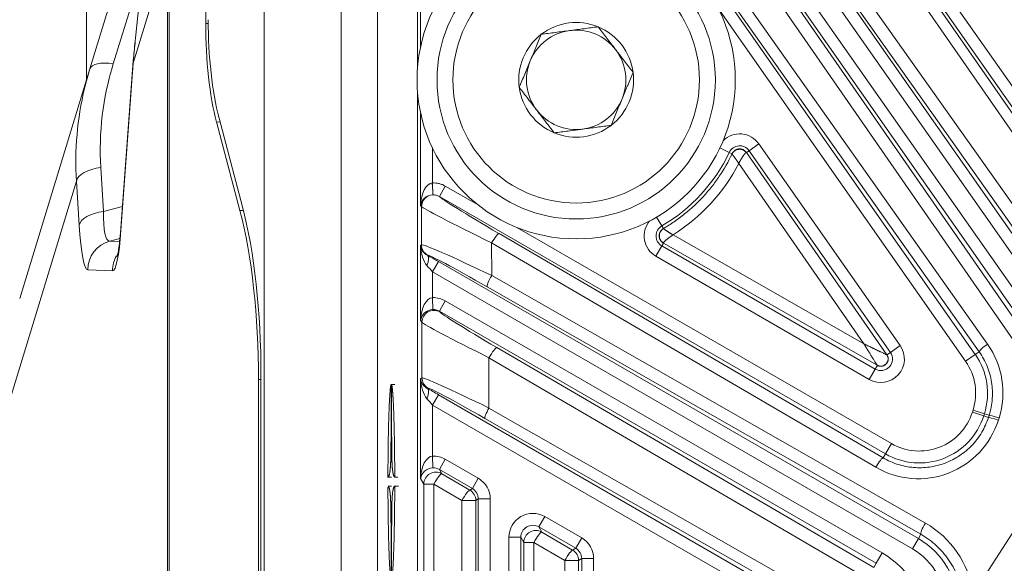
# Model space of a CAD drawing. Header units: millimetres. Extents: x 4 to 836, y 5 to 589.
# Tile 142 of 163: x 653 to 678, y 336 to 349. Entities that reach past the tile are written whole.
import ezdxf

# ---------------------------------------------------------------- set-up
doc = ezdxf.new("R2010")
doc.units = ezdxf.units.MM
doc.layers.add('1', color=7, linetype='Continuous', true_color=0xffffff)
doc.styles.add('ideas_simplex', font='simplex.shx')
doc.dimstyles.get("Standard").update_dxf_attribs({"dimtxt": 0.18, "dimasz": 0.18, "dimexe": 0.18, "dimexo": 0.0625, "dimgap": 0.09, "dimtad": 0, "dimtih": 1, "dimtoh": 1, "dimdec": 4, "dimzin": 0, "dimdsep": 46, "dimtxsty": 'Standard', "dimcen": 0.09, "dimadec": 0, "dimazin": 0, "dimtfac": 1, "dimtdec": 4, "dimtofl": 0, "dimtmove": 0, "dimatfit": 3, "dimfxl": 1, "dimtolj": 1, "dimtzin": 0, "dimarcsym": 0})

# ---------------------------------------------------------------- blocks, each defined once
blk = doc.blocks.new('_U6')
at = {"layer": '1', "color": 152, "lineweight": 13}
for p, q in [((707.915586, 361.359343), (604.33873, 361.359343)), ((696.641509, 245.904525), (604.338729, 245.904525))]:
    blk.add_line(p, q, dxfattribs=at)
at = {"layer": '1', "color": 27, "lineweight": 13}
blk.add_line((606.338729, 245.904525), (606.33873, 361.359343), dxfattribs=at)
at = {"layer": '1', "color": 87, "lineweight": 25}
for p, q in [((604.83873, 310.734434), (599.21373, 310.734434)), ((599.21373, 310.734434), (599.21373, 309.234434)), ((604.83873, 309.234434), (604.83873, 310.734434)), ((599.21373, 298.029434), (599.21373, 296.529434)), ((604.83873, 296.529434), (604.83873, 298.029434)), ((599.21373, 296.529434), (604.83873, 296.529434))]:
    blk.add_line(p, q, dxfattribs=at)
at = {"layer": '1', "color": 27, "lineweight": 18}
for points in [[(606.33873, 361.359343), (606.86771, 358.359345), (605.809749, 358.359341)], [(606.338729, 245.904525), (605.809749, 248.904523), (606.86771, 248.904527)]]:
    blk.add_solid(points, dxfattribs=at)
at = {"layer": '1', "color": 87, "linetype": 'Continuous', "lineweight": 25, "char_height": 3, "attachment_point": 7, "rotation": 90, "line_spacing_factor": 1.204819, "style": 'ideas_simplex'}
for s, insert in [('\\W1.1692;115,5', (597.37273, 296.491934)), ('\\W1.2097;4.55', (604.68523, 297.976934))]:
    blk.add_mtext(s, dxfattribs=dict(at, insert=insert))
blk = doc.blocks.new('_U10')
at = {"layer": '1', "color": 87, "lineweight": 25}
for p, q in [((662.54195, 381.752379), (661.04195, 381.752379)), ((661.04195, 381.752379), (661.04195, 376.127379)), ((675.24695, 381.752379), (673.74695, 381.752379)), ((675.24695, 376.127379), (675.24695, 381.752379)), ((661.04195, 376.127379), (662.54195, 376.127379)), ((673.74695, 376.127379), (675.24695, 376.127379))]:
    blk.add_line(p, q, dxfattribs=at)
at = {"layer": '1', "color": 152, "lineweight": 13}
for p, q in [((680.052674, 333.198102), (680.052674, 376.627379)), ((697.730343, 333.198102), (697.730343, 376.627379))]:
    blk.add_line(p, q, dxfattribs=at)
at = {"layer": '1', "color": 27, "lineweight": 13}
blk.add_line((697.730343, 374.627379), (661.04195, 374.627379), dxfattribs=at)
at = {"layer": '1', "color": 27, "lineweight": 18}
for points in [[(680.052674, 374.627379), (683.052672, 375.15636), (683.052676, 374.098398)], [(697.730343, 374.627379), (694.730345, 374.098398), (694.730341, 375.15636)]]:
    blk.add_solid(points, dxfattribs=at)
at = {"layer": '1', "color": 87, "linetype": 'Continuous', "lineweight": 25, "char_height": 3, "attachment_point": 7, "line_spacing_factor": 1.204819, "style": 'ideas_simplex'}
for s, insert in [('\\W1.2097;17,7', (662.51345, 383.887379)), ('\\W1.2097;.696', (662.51345, 376.574879))]:
    blk.add_mtext(s, dxfattribs=dict(at, insert=insert))

msp = doc.modelspace()

# ---------------------------------------------------------------- linework, layer by layer
at = {"layer": '1', "color": 9, "linetype": 'Continuous', "lineweight": 18}
for p, q in [((654.664, 348.133), (656.845, 355.267)), ((657.576, 349.276), (657.576, 354.469)), ((660.98, 352.993), (660.98, 268.726)), ((659.048, 271.246), (659.048, 350.473)), ((652.898, 342.356), (654.664, 348.133)), ((655.752, 348.334), (655.442, 344.132)), ((658.499, 344.668), (657.91, 346.895)), ((658.437, 344.571), (657.848, 346.799)), ((658.903, 340.324), (658.903, 281.394)), ((658.966, 281.298), (658.966, 340.421))]:
    msp.add_line(p, q, dxfattribs=at)
at = {"layer": '1', "color": 27, "linetype": 'Continuous', "lineweight": 13}
for p, q in [((670.275, 353.47), (678.812, 341.278)), ((673.815, 353.47), (680.623, 343.747)), ((668.302, 353.272), (676.929, 340.951)), ((678.566, 341.106), (670.03, 353.298)), ((678.884, 341.996), (671.105, 353.105)), ((671.35, 353.277), (679.129, 342.168)), ((680.377, 343.575), (673.57, 353.298)), ((672.655, 352.094), (679.473, 342.461)), ((680.072, 343.341), (674.01, 352.094)), ((674.255, 352.214), (680.318, 343.461)), ((669.678, 351.903), (677.236, 341.214)), ((678.184, 340.887), (670.549, 351.899)), ((670.83, 352.048), (678.465, 341.036)), ((679.227, 342.237), (672.41, 351.87)), ((662.981, 348.702), (662.981, 351.817)), ((677.026, 341.019), (669.468, 351.708)), ((676.684, 340.779), (670.458, 349.67)), ((662.981, 344.702), (662.981, 347.016)), ((670.741, 346.034), (670.506, 346.146)), ((671.24, 346.077), (671.486, 346.249)), ((671.486, 346.249), (675.039, 341.174)), ((663.281, 346.137), (663.281, 345.266)), ((670.741, 346.034), (670.812, 346.001)), ((671.176, 346.031), (671.24, 346.077)), ((674.793, 341.002), (671.24, 346.077)), ((674.129, 341.218), (670.981, 345.758)), ((663.281, 345.266), (663.291, 344.967)), ((663.601, 345.186), (663.451, 344.926)), ((663.601, 345.186), (664.425, 344.711)), ((674.67, 338.449), (663.451, 344.926)), ((663.001, 344.668), (662.981, 344.702)), ((663.004, 343.709), (663.001, 344.668)), ((669.045, 344.183), (668.913, 344.408)), ((669.084, 344.117), (669.045, 344.183)), ((664.951, 343.992), (674.612, 338.35)), ((665.398, 344.148), (674.819, 338.709)), ((669.327, 343.958), (674.129, 341.218)), ((662.981, 343.696), (663.004, 343.709)), ((662.981, 341.815), (662.981, 343.696)), ((664.765, 343.756), (664.768, 342.935)), ((674.427, 338.113), (664.765, 343.756)), ((668.897, 343.423), (669.046, 343.682)), ((669.046, 343.682), (669.085, 343.749)), ((669.046, 343.682), (674.411, 340.585)), ((663.154, 343.45), (663.149, 343.447)), ((674.261, 340.325), (668.897, 343.423)), ((663.431, 343.287), (663.281, 343.027)), ((663.431, 343.287), (675.497, 336.321)), ((663.281, 343.027), (663.281, 342.379)), ((675.347, 336.061), (663.281, 343.027)), ((664.768, 342.935), (675.673, 336.711)), ((675.558, 336.428), (664.653, 342.652)), ((663.281, 342.379), (663.291, 342.08)), ((663.601, 342.299), (663.451, 342.04)), ((663.601, 342.299), (674.586, 335.957)), ((674.436, 335.697), (663.451, 342.04)), ((663.451, 342.04), (663.463, 342.02)), ((663.013, 341.76), (662.981, 341.815)), ((663.013, 340.366), (663.013, 341.76)), ((664.896, 341.127), (674.376, 335.593)), ((674.705, 340.941), (674.793, 341.002)), ((675.039, 341.174), (674.793, 341.002)), ((676.929, 340.951), (676.684, 340.779)), ((677.026, 341.019), (676.929, 340.951)), ((664.699, 340.867), (664.699, 339.604)), ((674.179, 335.333), (664.699, 340.867)), ((674.261, 340.325), (674.411, 340.585)), ((674.465, 340.678), (674.411, 340.585)), ((662.981, 340.348), (663.013, 340.366)), ((662.981, 337.831), (662.981, 340.348)), ((663.163, 340.106), (663.149, 340.098)), ((663.431, 339.938), (663.281, 339.679)), ((663.431, 339.938), (673.102, 334.355)), ((663.281, 339.679), (663.281, 338.396)), ((672.952, 334.095), (663.281, 339.679)), ((664.699, 339.604), (673.321, 334.681)), ((676.854, 339.496), (676.871, 339.55)), ((677.139, 339.405), (676.854, 339.496)), ((677.156, 339.459), (676.871, 339.55)), ((677.156, 339.459), (677.139, 339.405)), ((677.156, 339.459), (677.275, 339.421)), ((673.218, 334.422), (664.596, 339.344)), ((677.258, 339.367), (677.139, 339.405)), ((677.258, 339.367), (677.275, 339.421)), ((677.525, 339.353), (677.508, 339.299)), ((674.67, 338.449), (674.819, 338.709)), ((663.281, 338.396), (663.291, 338.096)), ((663.601, 338.315), (663.451, 338.056)), ((663.601, 338.315), (664.431, 337.836)), ((674.67, 338.449), (674.612, 338.35)), ((664.281, 337.577), (663.451, 338.056)), ((663.451, 338.056), (663.512, 337.951)), ((663.062, 337.692), (662.981, 337.831)), ((663.512, 337.951), (664.217, 337.539)), ((664.431, 337.836), (664.281, 337.577)), ((663.062, 306.027), (663.062, 337.692)), ((663.062, 337.692), (663.315, 337.692)), ((663.315, 337.692), (663.315, 306.027)), ((664.02, 337.28), (663.315, 337.692)), ((664.217, 337.539), (664.281, 337.577)), ((664.02, 337.28), (664.367, 337.28)), ((664.02, 306.439), (664.02, 337.28)), ((664.431, 337.317), (664.367, 337.28)), ((664.367, 337.28), (664.367, 306.439)), ((664.731, 337.317), (664.431, 337.317)), ((664.431, 306.402), (664.431, 337.317)), ((664.731, 337.317), (664.731, 306.402)), ((666.101, 336.872), (665.951, 336.612)), ((666.101, 336.872), (667.031, 336.335)), ((666.881, 336.075), (665.951, 336.612)), ((665.951, 336.612), (666.026, 336.484)), ((666.026, 336.484), (666.803, 336.03)), ((665.202, 307.366), (665.202, 336.353)), ((665.202, 336.353), (665.502, 336.353)), ((665.502, 336.353), (665.502, 307.366)), ((665.576, 336.224), (665.502, 336.353)), ((667.031, 336.335), (666.881, 336.075)), ((675.497, 336.321), (675.347, 336.061)), ((675.558, 336.428), (675.497, 336.321)), ((665.576, 307.494), (665.576, 336.224)), ((665.576, 336.224), (665.829, 336.224)), ((665.829, 336.224), (665.829, 307.494)), ((666.606, 335.77), (665.829, 336.224)), ((666.803, 336.03), (666.881, 336.075)), ((666.606, 335.77), (666.953, 335.77)), ((666.606, 307.948), (666.606, 335.77)), ((667.031, 335.816), (666.953, 335.77)), ((666.953, 335.77), (666.953, 307.948)), ((667.031, 335.816), (667.331, 335.816)), ((667.031, 307.903), (667.031, 335.816)), ((667.331, 335.816), (667.331, 307.903)), ((674.586, 335.957), (674.436, 335.697)), ((674.376, 335.593), (674.436, 335.697))]:
    msp.add_line(p, q, dxfattribs=at)
at = {"layer": '1', "color": 252, "linetype": 'Continuous', "lineweight": 18}
msp.add_line((661.892, 274.859), (661.892, 352.108), dxfattribs=at)
at = {"layer": '1', "color": 27, "linetype": 'Continuous', "lineweight": 18}
for p, q in [((662.901, 351.846), (662.901, 348.13)), ((662.901, 347.587), (662.901, 296.131)), ((671.176, 346.031), (674.705, 340.941)), ((674.464, 340.678), (669.085, 343.749)), ((676.902, 334.978), (680.03, 339.823))]:
    msp.add_line(p, q, dxfattribs=at)
at = {"layer": '1', "color": 9, "linetype": 'Continuous', "lineweight": 13}
for p, q in [((656.277, 351.615), (655.251, 348.261)), ((656.616, 351.097), (655.754, 348.279)), ((656.616, 270.621), (656.616, 351.097)), ((656.657, 351.097), (656.657, 270.621)), ((654.576, 347.842), (654.576, 350.042)), ((657.576, 349.276), (657.639, 349.275)), ((655.754, 348.279), (655.445, 344.077)), ((657.936, 346.798), (657.848, 346.799)), ((654.938, 345.655), (655.008, 344.551)), ((654.323, 345.308), (652.39, 338.983)), ((654.393, 344.204), (654.323, 345.308)), ((655.008, 344.551), (655.482, 344.677)), ((658.437, 344.571), (658.525, 344.57)), ((655.418, 343.872), (655.161, 343.803)), ((655.161, 343.803), (655.41, 343.795)), ((655.232, 343.058), (654.61, 343.079)), ((658.966, 340.323), (658.903, 340.324))]:
    msp.add_line(p, q, dxfattribs=at)
at = {"layer": '1', "color": 7, "linetype": 'Continuous', "lineweight": 18}
for p, q in [((662.33, 340.194), (662.228, 340.194)), ((662.148, 337.864), (662.25, 337.864)), ((662.421, 337.642), (662.319, 337.642))]:
    msp.add_line(p, q, dxfattribs=at)
at = {"layer": '1', "color": 9, "linetype": 'Continuous', "lineweight": 18}
for radius in [4, 3.5]:
    msp.add_circle((666.892, 347.859), radius, dxfattribs=at)
at = {"layer": '1', "color": 9, "linetype": 'Continuous', "lineweight": 13}
msp.add_circle((666.892, 347.859), 3.1, dxfattribs=at)
at = {"layer": '1', "color": 9, "linetype": 'Continuous', "lineweight": 18}
for radius, start, end in [(1.443, 67.4773, 127.4773), (1.443, 7.4773, 67.4773), (1.443, 127.4773, 187.4773), (1.25, 97.4773, 157.4773), (1.25, 37.4773, 97.4773), (1.25, 337.4773, 37.4773), (1.25, 157.4773, 217.4773), (1.443, 307.4773, 7.4773), (1.443, 187.4773, 247.4773), (1.25, 277.4773, 337.4773), (1.25, 217.4773, 277.4773), (1.443, 247.4773, 307.4773)]:
    msp.add_arc((666.892, 347.859), radius, start, end, dxfattribs=at)
at = {"layer": '1', "color": 27, "linetype": 'Continuous', "lineweight": 13}
for centre, radius, start, end in [((671.003, 345.91), 0.59, 35, 134.8727), ((671.003, 345.91), 0.29, 35, 154.6371), ((666.892, 347.859), 4.26, 300.3629, 334.6371), ((669.191, 343.933), 0.59, 140.1273, 240), ((669.191, 343.933), 0.29, 120.3629, 240), ((674.556, 340.836), 0.59, 240, 35), ((674.556, 340.836), 0.29, 240, 35), ((675.537, 339.976), 1.7, 342.2944, 35), ((675.537, 339.976), 1.4, 342.2944, 35), ((675.52, 339.922), 1.4, 240, 342.2944), ((675.52, 339.922), 1.7, 240, 342.2944), ((674.492, 334.58), 2.01, 360, 60), ((674.492, 334.58), 1.71, 360, 60), ((673.442, 333.974), 2.29, 360, 60)]:
    msp.add_arc(centre, radius, start, end, dxfattribs=at)
at = {"layer": '1', "color": 9, "linetype": 'Continuous', "lineweight": 18}
for centre, major_axis, ratio, start_param, end_param in [((665.355, 347.189), (-0.324, -13.758), 0.700701, 4.332016, 4.614936), ((658.568, 349.361), (-0.003, 3.5), 0.265596, 1.567206, 2.3521), ((658.506, 349.264), (-0.003, 3.5), 0.265596, 1.567206, 2.3521), ((664.541, 346.237), (-10.108, -1.836), 0.86618, 5.862839, 5.917967), ((657.372, 340.441), (-0.006, 6.001), 0.265596, 4.708799, 5.493692), ((657.309, 340.344), (-0.006, 6.001), 0.265596, 4.708799, 5.493692)]:
    msp.add_ellipse(centre, major_axis=major_axis, ratio=ratio, start_param=start_param, end_param=end_param, dxfattribs=at)
at = {"layer": '1', "color": 9, "linetype": 'Continuous', "lineweight": 13}
for centre, major_axis, ratio, start_param, end_param in [((665.355, 347.189), (-0.324, -13.758), 0.700701, 4.614936, 4.649581), ((655.381, 347.914), (-0.717, 0.219), 0.410432, 5.018377, 6.283185), ((664.411, 346.583), (-9.35, -1.868), 0.859177, 5.849884, 6.167448), ((656.5, 348.279), (0.748, -0.055), 0.536922, 3.141952, 3.277917), ((664.541, 346.237), (-10.108, -1.836), 0.86618, 5.917967, 6.180404), ((655.069, 345.308), (-0.749, -0.047), 0.477313, 4.857217, 6.152339), ((655.138, 344.204), (-0.749, -0.047), 0.477313, 4.857217, 6.152339), ((655.368, 345.41), (-0.219, -1.606), 0.17875, 5.300607, 6.323886), ((654.623, 345.41), (-0.012, -2.33), 0.11226, 5.256611, 6.27989), ((655.229, 345.389), (-0.004, 2.331), 0.110886, 3.137561, 4.114265), ((656.19, 344.077), (0.748, -0.055), 0.536922, 3.141587, 3.277917), ((655.355, 343.079), (-0.026, -0.75), 0.993398, 3.439847, 4.746609), ((655.977, 343.058), (-0.026, -0.75), 0.993398, 4.219902, 4.746609)]:
    msp.add_ellipse(centre, major_axis=major_axis, ratio=ratio, start_param=start_param, end_param=end_param, dxfattribs=at)
at = {"layer": '1', "color": 27, "linetype": 'Continuous', "lineweight": 13}
for centre, major_axis, ratio, start_param, end_param in [((666.875, 347.87), (-3.878, 2.504), 0.999988, 2.704082, 3.239842), ((663.281, 344.702), (-0.015, -0.565), 0.530559, 3.214759, 4.726078), ((663.266, 345.265), (-0.017, 0.3), 0.024529, 3.20392, 4.711016), ((663.281, 344.702), (-0.293, -0.074), 0.867936, 4.487542, 5.998862), ((663.301, 344.668), (0.26, 0.15), 0.99757, 1.10562, 2.61694), ((665.152, 343.944), (-1.702, 0.987), 0.030323, 0.062401, 1.469751), ((665.002, 343.685), (-2.003, 0.986), 0.0184, 0.044131, 1.461178), ((664.801, 343.733), (0.151, 0.259), 0.141113, 0.03526, 1.56448), ((663.281, 343.696), (-0.014, 0.588), 0.509647, 1.558537, 2.605031), ((663.281, 343.696), (-0.267, 0.15), 0.922186, 0.545651, 1.592145), ((665.005, 342.727), (-2.002, 0.981), 0.036972, 4.849356, 6.266403), ((663.303, 343.709), (0.15, -0.26), 0.999188, 4.189142, 5.235636), ((662.999, 343.187), (-0.146, -0.262), 0.422034, 1.801227, 3.103087), ((663.431, 343.263), (-0.6, 0.347), 0.030233, 4.729864, 5.219259), ((664.855, 342.468), (-1.702, 0.981), 0.030229, 4.848654, 6.265701), ((663.281, 343.003), (-0.3, 0.347), 0.034508, 4.752325, 5.24172), ((664.803, 342.912), (-0.149, -0.261), 0.141045, 4.704668, 6.247926), ((663.281, 341.815), (-0.015, -0.565), 0.530559, 3.190189, 4.726078), ((663.302, 341.779), (-0.301, 0.521), 0.99757, 5.237042, 5.793439), ((663.281, 341.815), (-0.293, -0.074), 0.867936, 4.462972, 5.998862), ((663.313, 341.76), (0.26, 0.15), 0.99757, 0.524653, 2.61694), ((663.302, 341.779), (-0.151, 0.262), 0.992751, 5.237042, 5.793439), ((665.162, 341.041), (-1.7, 0.983), 0.030233, 0.052381, 1.431191), ((665.012, 340.782), (-2, 0.982), 0.027617, 0.048472, 1.427282), ((677.272, 341.191), (-0.245, -0.173), 0.131253, 4.765068, 6.247974), ((675.51, 339.993), (-1.776, 1.147), 0.999988, 3.407188, 4.330388), ((664.746, 340.867), (-0.151, -0.259), 0.135523, 3.176824, 4.791334), ((663.281, 340.348), (-0.014, 0.588), 0.509647, 1.558537, 2.605031), ((663.281, 340.348), (-0.267, 0.15), 0.922186, 0.545651, 1.592145), ((665.012, 339.383), (-2, 0.982), 0.027617, 4.883034, 6.261844), ((663.313, 340.366), (-0.15, 0.26), 0.999188, 1.047549, 2.094043), ((662.999, 339.839), (-0.146, -0.262), 0.422034, 1.801227, 3.103087), ((663.431, 339.914), (-0.6, 0.347), 0.030233, 4.729864, 5.219259), ((664.862, 339.123), (-1.7, 0.983), 0.030233, 4.886943, 6.265753), ((663.281, 339.655), (-0.3, 0.347), 0.034508, 4.752325, 5.24172), ((664.746, 339.604), (-0.149, -0.261), 0.136261, 4.790033, 6.24795), ((675.493, 339.939), (-1.776, 1.147), 0.999988, 1.615531, 3.407188), ((677.543, 339.276), (-0.286, 0.091), 0.037426, 4.849114, 6.248254), ((677.56, 339.33), (-0.286, 0.091), 0.037426, 4.849114, 6.248254), ((663.281, 337.831), (-0.015, -0.565), 0.530559, 3.190189, 4.726078), ((663.302, 337.795), (-0.301, 0.521), 0.99757, 5.237042, 5.793439), ((674.462, 338.09), (0.151, 0.259), 0.141113, 0.03526, 1.56448), ((663.281, 337.831), (-0.293, -0.074), 0.867936, 4.462972, 5.998862), ((663.362, 337.692), (-0.26, -0.15), 0.99757, 3.666246, 5.758532), ((663.302, 337.795), (-0.151, 0.262), 0.992751, 5.237042, 5.793439), ((663.362, 337.692), (0.151, 0.259), 0.135523, 0.035232, 1.649742), ((664.131, 337.316), (0.52, 0.3), 0.999188, 5.759938, 6.806432), ((664.067, 337.28), (0.151, 0.259), 0.135523, 0.035232, 1.649742), ((664.067, 337.28), (-0.15, 0.26), 0.999188, 4.189142, 5.235636), ((664.131, 337.316), (-0.26, -0.15), 0.997569, 2.618346, 3.66484), ((665.802, 336.352), (-0.301, 0.521), 0.99757, 5.237042, 7.329329), ((665.802, 336.352), (-0.151, 0.262), 0.992751, 5.237042, 7.329329), ((665.876, 336.224), (-0.26, -0.15), 0.99757, 3.666246, 5.758532), ((665.876, 336.224), (0.151, 0.259), 0.135523, 0.035232, 1.649742), ((675.708, 336.688), (-0.149, -0.261), 0.141045, 4.704668, 6.247926), ((674.466, 334.597), (-2.045, 1.32), 0.999988, 3.86305, 4.767077), ((666.731, 335.815), (0.52, 0.3), 0.999188, 5.759938, 6.806432), ((666.653, 335.77), (0.151, 0.259), 0.135523, 0.035232, 1.649742), ((666.653, 335.77), (-0.15, 0.26), 0.999188, 4.189142, 5.235636), ((666.731, 335.815), (-0.26, -0.15), 0.997569, 2.618346, 3.66484)]:
    msp.add_ellipse(centre, major_axis=major_axis, ratio=ratio, start_param=start_param, end_param=end_param, dxfattribs=at)
at = {"layer": '1', "color": 9, "linetype": 'Continuous', "lineweight": 18}
for points, knots in [([(666.013, 349.005), (666.13, 349.02), (666.248, 349.036), (666.426, 349.059), (666.486, 349.067), (666.606, 349.083), (666.667, 349.09), (666.758, 349.102), (666.788, 349.106), (666.849, 349.114), (666.88, 349.118), (666.97, 349.13), (667.03, 349.138), (667.209, 349.162), (667.327, 349.177), (667.444, 349.193)], [0, 0, 0, 0, 0.25, 0.25, 0.375, 0.375, 0.5, 0.5, 0.5625, 0.5625, 0.625, 0.625, 0.75, 0.75, 1, 1, 1, 1]), ([(667.444, 349.193), (667.516, 349.099), (667.588, 349.005), (667.698, 348.862), (667.734, 348.814), (667.808, 348.718), (667.845, 348.67), (667.901, 348.597), (667.92, 348.572), (667.957, 348.523), (667.976, 348.499), (668.032, 348.427), (668.069, 348.378), (668.178, 348.235), (668.251, 348.141), (668.323, 348.047)], [0, 0, 0, 0, 0.25, 0.25, 0.375, 0.375, 0.5, 0.5, 0.5625, 0.5625, 0.625, 0.625, 0.75, 0.75, 1, 1, 1, 1]), ([(665.46, 347.671), (665.483, 347.726), (665.506, 347.78), (665.551, 347.891), (665.575, 347.947), (665.621, 348.058), (665.644, 348.114), (665.69, 348.226), (665.714, 348.282), (665.76, 348.395), (665.784, 348.451), (665.819, 348.536), (665.831, 348.564), (665.854, 348.621), (665.866, 348.649), (665.923, 348.788), (665.969, 348.897), (666.013, 349.005)], [0, 0, 0, 0, 0.125, 0.125, 0.25, 0.25, 0.375, 0.375, 0.5, 0.5, 0.625, 0.625, 0.6875, 0.6875, 0.75, 0.75, 1, 1, 1, 1]), ([(667.77, 346.714), (667.792, 346.768), (667.815, 346.823), (667.861, 346.933), (667.884, 346.989), (667.93, 347.1), (667.953, 347.156), (668, 347.268), (668.023, 347.324), (668.07, 347.437), (668.093, 347.494), (668.128, 347.579), (668.14, 347.607), (668.163, 347.663), (668.175, 347.691), (668.233, 347.83), (668.278, 347.939), (668.323, 348.047)], [0, 0, 0, 0, 0.125, 0.125, 0.25, 0.25, 0.375, 0.375, 0.5, 0.5, 0.625, 0.625, 0.6875, 0.6875, 0.75, 0.75, 1, 1, 1, 1]), ([(666.339, 346.526), (666.267, 346.619), (666.195, 346.714), (666.085, 346.856), (666.049, 346.904), (665.975, 347.001), (665.938, 347.049), (665.882, 347.122), (665.863, 347.146), (665.826, 347.195), (665.807, 347.219), (665.751, 347.292), (665.714, 347.34), (665.605, 347.483), (665.532, 347.578), (665.46, 347.671)], [0, 0, 0, 0, 0.25, 0.25, 0.375, 0.375, 0.5, 0.5, 0.5625, 0.5625, 0.625, 0.625, 0.75, 0.75, 1, 1, 1, 1]), ([(667.77, 346.714), (667.653, 346.698), (667.535, 346.683), (667.357, 346.66), (667.297, 346.652), (667.177, 346.636), (667.116, 346.628), (667.025, 346.616), (666.995, 346.612), (666.934, 346.604), (666.903, 346.6), (666.813, 346.588), (666.753, 346.58), (666.574, 346.557), (666.456, 346.541), (666.339, 346.526)], [0, 0, 0, 0, 0.25, 0.25, 0.375, 0.375, 0.5, 0.5, 0.5625, 0.5625, 0.625, 0.625, 0.75, 0.75, 1, 1, 1, 1]), ([(655.425, 343.932), (655.416, 343.841), (655.4, 343.686), (655.373, 343.517), (655.353, 343.431), (655.348, 343.413), (655.348, 343.413)], [0, 0, 0, 0, 0.311172, 0.601237, 0.847161, 1, 1, 1, 1])]:
    msp.add_open_spline(points, degree=3, knots=knots, dxfattribs=at)
for points, degree in [([(655.801, 348.796), (655.752, 348.334)], 1), ([(655.442, 344.132), (655.435, 344.018), (655.425, 343.932)], 2)]:
    msp.add_open_spline(points, degree=degree, dxfattribs=at)
at = {"layer": '1', "color": 27, "linetype": 'Continuous', "lineweight": 13}
for points, knots in [([(669.085, 344.117), (669.178, 344.172), (669.27, 344.23), (669.403, 344.322), (669.447, 344.353), (669.534, 344.418), (669.577, 344.451), (669.788, 344.621), (669.945, 344.768), (670.163, 345.006), (670.233, 345.088), (670.333, 345.215), (670.366, 345.258), (670.43, 345.345), (670.461, 345.39), (670.612, 345.615), (670.719, 345.802), (670.812, 345.999)], [0, 0, 0, 0, 0.125, 0.125, 0.1875, 0.1875, 0.25, 0.25, 0.5, 0.5, 0.625, 0.625, 0.6875, 0.6875, 0.75, 0.75, 1, 1, 1, 1]), ([(670.812, 346.001), (670.813, 346.003), (670.815, 346.007), (670.819, 346.013), (670.822, 346.019), (670.826, 346.025), (670.829, 346.03), (670.833, 346.036), (670.837, 346.041), (670.842, 346.046), (670.846, 346.051), (670.85, 346.056), (670.855, 346.061), (670.86, 346.065), (670.865, 346.069), (670.869, 346.074), (670.875, 346.077), (670.88, 346.081), (670.885, 346.085), (670.89, 346.088), (670.895, 346.092), (670.901, 346.095), (670.906, 346.098), (670.912, 346.1), (670.917, 346.103), (670.923, 346.105), (670.928, 346.107), (670.934, 346.109), (670.94, 346.111), (670.945, 346.113), (670.951, 346.115), (670.957, 346.116), (670.963, 346.117), (670.968, 346.118), (670.974, 346.119), (670.98, 346.12), (670.986, 346.12), (670.994, 346.121), (671.004, 346.121), (671.015, 346.121), (671.028, 346.12), (671.04, 346.118), (671.053, 346.115), (671.065, 346.112), (671.077, 346.108), (671.09, 346.103), (671.102, 346.097), (671.114, 346.09), (671.125, 346.082), (671.137, 346.074), (671.147, 346.064), (671.157, 346.054), (671.167, 346.043), (671.173, 346.035), (671.176, 346.031)], [0, 0, 0, 0, 0.01571, 0.031336, 0.046877, 0.062333, 0.077706, 0.092994, 0.108198, 0.123317, 0.138353, 0.153305, 0.168173, 0.182957, 0.197657, 0.212274, 0.226807, 0.241257, 0.255623, 0.269906, 0.284105, 0.298222, 0.312255, 0.326205, 0.340072, 0.353856, 0.367557, 0.381176, 0.394712, 0.408165, 0.421536, 0.434824, 0.44803, 0.461154, 0.474195, 0.487154, 0.500031, 0.520114, 0.540264, 0.567999, 0.596147, 0.624709, 0.653685, 0.683077, 0.712885, 0.743109, 0.773751, 0.804812, 0.836291, 0.868191, 0.900511, 0.933252, 0.966414, 1, 1, 1, 1]), ([(671.167, 346.03), (671.145, 346.058), (671.115, 346.081), (671.05, 346.109), (671.013, 346.114), (670.943, 346.108), (670.909, 346.096), (670.865, 346.067), (670.852, 346.055), (670.829, 346.029), (670.82, 346.014), (670.812, 345.999)], [0, 0, 0, 0, 0.25, 0.25, 0.5, 0.5, 0.75, 0.75, 0.875, 0.875, 1, 1, 1, 1]), ([(670.812, 345.999), (670.812, 345.999), (670.812, 346), (670.812, 346), (670.812, 346), (670.812, 346.001), (670.812, 346.001)], [0, 0, 0, 0, 0.243793, 0.491288, 0.743148, 1, 1, 1, 1]), ([(670.981, 345.758), (670.979, 345.761), (670.975, 345.766), (670.97, 345.773), (670.965, 345.781), (670.96, 345.787), (670.955, 345.794), (670.951, 345.8), (670.947, 345.806), (670.943, 345.811), (670.939, 345.816), (670.936, 345.821), (670.933, 345.825), (670.93, 345.83), (670.927, 345.833), (670.925, 345.837), (670.922, 345.84), (670.92, 345.843), (670.914, 345.852), (670.903, 345.867), (670.889, 345.887), (670.876, 345.905), (670.866, 345.919), (670.857, 345.931), (670.85, 345.941), (670.843, 345.951), (670.837, 345.959), (670.832, 345.967), (670.827, 345.974), (670.823, 345.979), (670.82, 345.985), (670.817, 345.989), (670.815, 345.993), (670.813, 345.995), (670.812, 345.998), (670.812, 345.998), (670.812, 345.999)], [0, 0, 0, 0, 0.021988, 0.043062, 0.063221, 0.082468, 0.100803, 0.118227, 0.134741, 0.150346, 0.165042, 0.17883, 0.191711, 0.203685, 0.214754, 0.224917, 0.234174, 0.242528, 0.249977, 0.31927, 0.383996, 0.444195, 0.499907, 0.542315, 0.583993, 0.62496, 0.665235, 0.704839, 0.743791, 0.782112, 0.819823, 0.856946, 0.893502, 0.929514, 0.965005, 1, 1, 1, 1]), ([(671.167, 346.03), (671.166, 346.03), (671.165, 346.03), (671.163, 346.029), (671.161, 346.027), (671.159, 346.026), (671.156, 346.024), (671.154, 346.022), (671.151, 346.019), (671.148, 346.017), (671.145, 346.014), (671.142, 346.011), (671.139, 346.007), (671.136, 346.004), (671.132, 346), (671.129, 345.996), (671.125, 345.991), (671.121, 345.986), (671.117, 345.981), (671.113, 345.976), (671.109, 345.971), (671.105, 345.965), (671.101, 345.959), (671.096, 345.952), (671.092, 345.946), (671.085, 345.936), (671.075, 345.921), (671.062, 345.901), (671.049, 345.879), (671.038, 345.86), (671.03, 345.847), (671.025, 345.838), (671.019, 345.829), (671.013, 345.817), (671.006, 345.805), (670.998, 345.791), (670.99, 345.775), (670.984, 345.764), (670.981, 345.758)], [0, 0, 0, 0, 0.018937, 0.038012, 0.057228, 0.07659, 0.096102, 0.115767, 0.13559, 0.155575, 0.175725, 0.196043, 0.216534, 0.237201, 0.258047, 0.279075, 0.300289, 0.321692, 0.343286, 0.365075, 0.387062, 0.409249, 0.431639, 0.454234, 0.477038, 0.500052, 0.556236, 0.616652, 0.681323, 0.750269, 0.769204, 0.791648, 0.8176, 0.847062, 0.880033, 0.916513, 0.956502, 1, 1, 1, 1]), ([(663.281, 345.266), (663.309, 345.267), (663.365, 345.265), (663.419, 345.255), (663.46, 345.245), (663.473, 345.241), (663.5, 345.233), (663.513, 345.228), (663.552, 345.212), (663.577, 345.2), (663.601, 345.186)], [0, 0, 0, 0, 0.25, 0.5, 0.5, 0.625, 0.625, 0.75, 0.75, 1, 1, 1, 1]), ([(663.451, 344.926), (663.439, 344.933), (663.427, 344.939), (663.401, 344.95), (663.387, 344.954), (663.347, 344.965), (663.319, 344.968), (663.291, 344.967)], [0, 0, 0, 0, 0.25, 0.25, 0.5, 0.5, 1, 1, 1, 1]), ([(669.085, 344.117), (669.077, 344.113), (669.07, 344.108), (669.056, 344.096), (669.036, 344.078), (669.019, 344.057), (668.993, 344.01), (668.983, 343.974), (668.983, 343.901), (668.993, 343.865), (669.027, 343.801), (669.053, 343.774), (669.084, 343.754)], [0, 0, 0, 0, 0.0625, 0.0625, 0.125, 0.25, 0.25, 0.5, 0.5, 0.75, 0.75, 1, 1, 1, 1]), ([(669.084, 343.754), (669.084, 343.757), (669.085, 343.76), (669.089, 343.766), (669.091, 343.77), (669.097, 343.777), (669.1, 343.781), (669.106, 343.788), (669.109, 343.79), (669.113, 343.795), (669.115, 343.797), (669.122, 343.803), (669.126, 343.807), (669.136, 343.816), (669.141, 343.82), (669.151, 343.829), (669.157, 343.834), (669.168, 343.843), (669.174, 343.848), (669.186, 343.857), (669.191, 343.861), (669.203, 343.87), (669.209, 343.875), (669.221, 343.883), (669.227, 343.888), (669.239, 343.897), (669.245, 343.902), (669.258, 343.91), (669.264, 343.915), (669.276, 343.923), (669.283, 343.928), (669.295, 343.937), (669.302, 343.941), (669.315, 343.95), (669.321, 343.954), (669.327, 343.958)], [0, 0, 0, 0, 0.080877, 0.080877, 0.161753, 0.161753, 0.24263, 0.24263, 0.283068, 0.283068, 0.323506, 0.323506, 0.385923, 0.385923, 0.448339, 0.448339, 0.510755, 0.510755, 0.573171, 0.573171, 0.627886, 0.627886, 0.6826, 0.6826, 0.737315, 0.737315, 0.792029, 0.792029, 0.844022, 0.844022, 0.896015, 0.896015, 0.948007, 0.948007, 1, 1, 1, 1]), ([(669.327, 343.958), (669.321, 343.962), (669.314, 343.966), (669.301, 343.974), (669.295, 343.978), (669.282, 343.986), (669.276, 343.99), (669.263, 343.998), (669.257, 344.002), (669.244, 344.01), (669.238, 344.013), (669.226, 344.021), (669.219, 344.025), (669.207, 344.033), (669.202, 344.037), (669.19, 344.044), (669.185, 344.048), (669.173, 344.055), (669.167, 344.059), (669.156, 344.066), (669.151, 344.07), (669.14, 344.077), (669.135, 344.08), (669.126, 344.087), (669.122, 344.09), (669.115, 344.094), (669.113, 344.096), (669.109, 344.099), (669.106, 344.1), (669.101, 344.105), (669.097, 344.107), (669.092, 344.111), (669.089, 344.113), (669.086, 344.116), (669.085, 344.117), (669.085, 344.117)], [0, 0, 0, 0, 0.051993, 0.051993, 0.103985, 0.103985, 0.155978, 0.155978, 0.207971, 0.207971, 0.262685, 0.262685, 0.3174, 0.3174, 0.372114, 0.372114, 0.426829, 0.426829, 0.489245, 0.489245, 0.551661, 0.551661, 0.614077, 0.614077, 0.676494, 0.676494, 0.716932, 0.716932, 0.75737, 0.75737, 0.838247, 0.838247, 0.919123, 0.919123, 1, 1, 1, 1]), ([(674.704, 340.941), (674.703, 340.942), (674.7, 340.943), (674.694, 340.946), (674.69, 340.948), (674.679, 340.953), (674.673, 340.955), (674.661, 340.961), (674.654, 340.965), (674.637, 340.972), (674.627, 340.977), (674.606, 340.987), (674.595, 340.992), (674.573, 341.003), (674.561, 341.009), (674.543, 341.018), (674.537, 341.02), (674.525, 341.026), (674.519, 341.029), (674.505, 341.036), (674.497, 341.04), (674.482, 341.047), (674.474, 341.051), (674.451, 341.062), (674.435, 341.07), (674.404, 341.085), (674.381, 341.096), (674.357, 341.107), (674.341, 341.115), (674.333, 341.119), (674.308, 341.131), (674.291, 341.139), (674.258, 341.156), (674.241, 341.164), (674.208, 341.18), (674.192, 341.187), (674.16, 341.203), (674.144, 341.211), (674.129, 341.218)], [0, 0, 0, 0, 0.043461, 0.043461, 0.086922, 0.086922, 0.130384, 0.130384, 0.173845, 0.173845, 0.231908, 0.231908, 0.289971, 0.289971, 0.348034, 0.348034, 0.377066, 0.377066, 0.406097, 0.406097, 0.442584, 0.442584, 0.47907, 0.47907, 0.552043, 0.552043, 0.625016, 0.661502, 0.661502, 0.697988, 0.697988, 0.773491, 0.773491, 0.848994, 0.848994, 0.924497, 0.924497, 1, 1, 1, 1]), ([(674.464, 340.678), (674.464, 340.679), (674.463, 340.68), (674.461, 340.682), (674.459, 340.686), (674.456, 340.69), (674.452, 340.695), (674.448, 340.701), (674.444, 340.708), (674.439, 340.715), (674.433, 340.724), (674.427, 340.733), (674.42, 340.743), (674.413, 340.754), (674.402, 340.771), (674.387, 340.796), (674.365, 340.83), (674.341, 340.868), (674.31, 340.919), (674.27, 340.984), (674.237, 341.039), (674.216, 341.072), (674.211, 341.081), (674.205, 341.09), (674.199, 341.1), (674.193, 341.11), (674.186, 341.122), (674.179, 341.134), (674.172, 341.146), (674.164, 341.159), (674.155, 341.173), (674.147, 341.187), (674.138, 341.203), (674.132, 341.213), (674.129, 341.218)], [0, 0, 0, 0, 0.016583, 0.033309, 0.050266, 0.067541, 0.085213, 0.103359, 0.122048, 0.141344, 0.161305, 0.181983, 0.203425, 0.225675, 0.248769, 0.303084, 0.363054, 0.428893, 0.500764, 0.615559, 0.751442, 0.76424, 0.778091, 0.792995, 0.808954, 0.825966, 0.844031, 0.863151, 0.883324, 0.904552, 0.926833, 0.950168, 0.974557, 1, 1, 1, 1]), ([(674.464, 340.678), (674.467, 340.677), (674.469, 340.676), (674.478, 340.672), (674.494, 340.665), (674.53, 340.655), (674.561, 340.655), (674.62, 340.665), (674.658, 340.686), (674.714, 340.747), (674.731, 340.786), (674.736, 340.847), (674.733, 340.878), (674.723, 340.906), (674.714, 340.924), (674.709, 340.933), (674.704, 340.941)], [0, 0, 0, 0, 0.015625, 0.015625, 0.0625, 0.125, 0.25, 0.25, 0.5, 0.5, 0.75, 0.75, 0.875, 0.9375, 0.9375, 1, 1, 1, 1]), ([(674.705, 340.941), (674.705, 340.941), (674.705, 340.941), (674.704, 340.941), (674.704, 340.941), (674.704, 340.941)], [0, 0, 0, 0, 0.5, 0.5, 1, 1, 1, 1]), ([(677.275, 339.421), (677.296, 339.488), (677.314, 339.556), (677.34, 339.693), (677.349, 339.762), (677.357, 339.867), (677.36, 339.919), (677.36, 339.972), (677.36, 340.007), (677.359, 340.025), (677.356, 340.113), (677.349, 340.182), (677.327, 340.319), (677.313, 340.387), (677.285, 340.488), (677.275, 340.521), (677.252, 340.587), (677.24, 340.62), (677.2, 340.718), (677.14, 340.843), (677.067, 340.961), (677.026, 341.019)], [0, 0, 0, 0, 0.125, 0.125, 0.25, 0.25, 0.3125, 0.34375, 0.34375, 0.375, 0.375, 0.5, 0.5, 0.625, 0.625, 0.6875, 0.6875, 0.75, 0.75, 0.875, 1, 1, 1, 1]), ([(674.464, 340.678), (674.465, 340.678), (674.465, 340.678), (674.465, 340.678), (674.465, 340.678), (674.465, 340.678)], [0, 0, 0, 0, 0.5, 0.5, 1, 1, 1, 1]), ([(674.612, 338.35), (674.671, 338.316), (674.791, 338.255), (674.916, 338.207), (675.044, 338.166), (675.109, 338.15), (675.242, 338.123), (675.376, 338.104), (675.51, 338.101), (675.645, 338.104), (675.712, 338.11), (675.847, 338.129), (675.98, 338.155), (676.108, 338.196), (676.235, 338.243), (676.297, 338.271), (676.388, 338.318), (676.418, 338.334), (676.477, 338.369), (676.506, 338.387), (676.59, 338.443), (676.698, 338.524), (676.798, 338.618), (676.869, 338.693), (676.891, 338.718), (676.936, 338.77), (676.957, 338.797), (677.018, 338.878), (677.093, 338.991), (677.156, 339.112), (677.212, 339.237), (677.237, 339.301), (677.258, 339.367)], [0, 0, 0, 0, 0.0625, 0.125, 0.125, 0.1875, 0.1875, 0.25, 0.3125, 0.3125, 0.375, 0.375, 0.4375, 0.5, 0.5, 0.5625, 0.5625, 0.59375, 0.59375, 0.625, 0.625, 0.6875, 0.75, 0.75, 0.78125, 0.78125, 0.8125, 0.8125, 0.875, 0.9375, 0.9375, 1, 1, 1, 1]), ([(676.611, 334.902), (676.598, 334.981), (676.582, 335.059), (676.555, 335.156), (676.55, 335.176), (676.538, 335.214), (676.519, 335.272), (676.499, 335.328), (676.454, 335.439), (676.421, 335.512), (676.364, 335.617), (676.344, 335.652), (676.313, 335.703), (676.302, 335.72), (676.28, 335.754), (676.224, 335.837), (676.114, 335.978), (676.004, 336.092), (675.916, 336.173), (675.886, 336.199), (675.824, 336.249), (675.792, 336.274), (675.695, 336.345), (675.628, 336.388), (675.558, 336.428)], [0, 0, 0, 0, 0.125, 0.125, 0.15625, 0.15625, 0.1875, 0.25, 0.25, 0.375, 0.375, 0.4375, 0.4375, 0.46875, 0.46875, 0.5, 0.625, 0.75, 0.75, 0.8125, 0.8125, 0.875, 0.875, 1, 1, 1, 1])]:
    msp.add_open_spline(points, degree=3, knots=knots, dxfattribs=at)
for points in [[(671.176, 346.031), (671.174, 346.032), (671.171, 346.032), (671.167, 346.03)], [(663.274, 345.265), (663.276, 345.266), (663.279, 345.266), (663.281, 345.266)], [(663.291, 344.967), (663.289, 344.967), (663.286, 344.967), (663.284, 344.967)], [(669.085, 344.117), (669.084, 344.117), (669.084, 344.117), (669.084, 344.117)], [(669.084, 343.754), (669.084, 343.752), (669.084, 343.75), (669.085, 343.749)]]:
    msp.add_open_spline(points, degree=3, dxfattribs=at)
at = {"layer": '1', "color": 27, "linetype": 'Continuous', "lineweight": 18}
for points, knots in [([(669.085, 343.749), (669.083, 343.75), (669.079, 343.752), (669.073, 343.756), (669.067, 343.76), (669.062, 343.764), (669.057, 343.768), (669.051, 343.773), (669.046, 343.777), (669.042, 343.782), (669.037, 343.787), (669.032, 343.792), (669.028, 343.797), (669.024, 343.802), (669.02, 343.807), (669.016, 343.812), (669.013, 343.818), (669.009, 343.823), (669.006, 343.829), (669.003, 343.834), (669, 343.84), (668.997, 343.846), (668.995, 343.851), (668.993, 343.857), (668.991, 343.863), (668.989, 343.869), (668.987, 343.874), (668.985, 343.88), (668.984, 343.886), (668.983, 343.892), (668.982, 343.898), (668.981, 343.904), (668.98, 343.91), (668.979, 343.915), (668.979, 343.921), (668.979, 343.927), (668.979, 343.935), (668.979, 343.945), (668.98, 343.956), (668.981, 343.969), (668.984, 343.981), (668.987, 343.993), (668.991, 344.005), (668.995, 344.017), (669.001, 344.028), (669.007, 344.04), (669.014, 344.051), (669.022, 344.062), (669.03, 344.073), (669.039, 344.083), (669.049, 344.092), (669.06, 344.101), (669.072, 344.11), (669.08, 344.115), (669.084, 344.117)], [0, 0, 0, 0, 0.01571, 0.031336, 0.046877, 0.062333, 0.077705, 0.092994, 0.108197, 0.123317, 0.138353, 0.153305, 0.168173, 0.182957, 0.197657, 0.212274, 0.226807, 0.241256, 0.255622, 0.269905, 0.284105, 0.298221, 0.312254, 0.326204, 0.340071, 0.353855, 0.367557, 0.381175, 0.394711, 0.408164, 0.421535, 0.434823, 0.448029, 0.461152, 0.474194, 0.487153, 0.50003, 0.526623, 0.553564, 0.580855, 0.608496, 0.636488, 0.664832, 0.693528, 0.722576, 0.751978, 0.781735, 0.811846, 0.842313, 0.873135, 0.904315, 0.935852, 0.967747, 1, 1, 1, 1]), ([(674.705, 340.941), (674.707, 340.939), (674.709, 340.936), (674.712, 340.93), (674.715, 340.925), (674.718, 340.919), (674.721, 340.914), (674.723, 340.908), (674.726, 340.903), (674.728, 340.897), (674.73, 340.891), (674.731, 340.886), (674.733, 340.88), (674.734, 340.874), (674.735, 340.869), (674.736, 340.863), (674.737, 340.857), (674.737, 340.852), (674.738, 340.846), (674.738, 340.84), (674.738, 340.835), (674.738, 340.829), (674.737, 340.824), (674.737, 340.819), (674.736, 340.813), (674.736, 340.808), (674.735, 340.803), (674.734, 340.798), (674.732, 340.793), (674.731, 340.788), (674.73, 340.783), (674.728, 340.778), (674.726, 340.773), (674.725, 340.768), (674.723, 340.764), (674.721, 340.759), (674.718, 340.755), (674.716, 340.751), (674.714, 340.747), (674.712, 340.742), (674.709, 340.739), (674.707, 340.735), (674.704, 340.731), (674.701, 340.727), (674.698, 340.724), (674.696, 340.72), (674.693, 340.717), (674.689, 340.712), (674.683, 340.706), (674.676, 340.7), (674.668, 340.693), (674.66, 340.687), (674.651, 340.681), (674.642, 340.676), (674.632, 340.671), (674.622, 340.667), (674.611, 340.663), (674.6, 340.66), (674.589, 340.657), (674.577, 340.655), (674.565, 340.654), (674.553, 340.654), (674.54, 340.655), (674.527, 340.656), (674.515, 340.659), (674.502, 340.662), (674.489, 340.666), (674.477, 340.672), (674.469, 340.676), (674.465, 340.678)], [0, 0, 0, 0, 0.012921, 0.025748, 0.038481, 0.051122, 0.063669, 0.076124, 0.088486, 0.100755, 0.112931, 0.125016, 0.137008, 0.148908, 0.160717, 0.172434, 0.184059, 0.195593, 0.207036, 0.218388, 0.229649, 0.240819, 0.251899, 0.262888, 0.273788, 0.284597, 0.295317, 0.305947, 0.316488, 0.326939, 0.337302, 0.347575, 0.35776, 0.367857, 0.377865, 0.387785, 0.397617, 0.407362, 0.417019, 0.426589, 0.436072, 0.445468, 0.454778, 0.464001, 0.473138, 0.482189, 0.491155, 0.500035, 0.519591, 0.539559, 0.55994, 0.580738, 0.601955, 0.623593, 0.645653, 0.668139, 0.691052, 0.714394, 0.738168, 0.762374, 0.787015, 0.812092, 0.837608, 0.863563, 0.889961, 0.916801, 0.944087, 0.971819, 1, 1, 1, 1])]:
    msp.add_open_spline(points, degree=3, knots=knots, dxfattribs=at)
at = {"layer": '1', "color": 7, "linetype": 'Continuous', "lineweight": 18}
for points, degree in [([(662.159, 337.867), (662.159, 337.868), (662.159, 337.872), (662.159, 337.883), (662.159, 337.909), (662.159, 337.946), (662.159, 338.146), (662.161, 338.418), (662.165, 338.724), (662.17, 339.015), (662.176, 339.245), (662.182, 339.445), (662.189, 339.626), (662.196, 339.794), (662.209, 339.991), (662.219, 340.103), (662.227, 340.156), (662.233, 340.182), (662.237, 340.191), (662.239, 340.196), (662.24, 340.196), (662.24, 340.158), (662.24, 340.083), (662.24, 339.94), (662.239, 339.719), (662.239, 339.467), (662.238, 339.219), (662.237, 338.971), (662.234, 338.624), (662.231, 338.391), (662.228, 338.283), (662.227, 338.235), (662.224, 338.165), (662.216, 338.049), (662.203, 337.962), (662.187, 337.903), (662.174, 337.875), (662.166, 337.867), (662.162, 337.864), (662.16, 337.864), (662.159, 337.864), (662.159, 337.864), (662.159, 337.864), (662.159, 337.864), (662.159, 337.864), (662.159, 337.864), (662.159, 337.865), (662.159, 337.867)], 6), ([(662.249, 340.195), (662.249, 340.195), (662.25, 340.193), (662.252, 340.188), (662.258, 340.173), (662.268, 340.107), (662.279, 339.988), (662.29, 339.818), (662.298, 339.649), (662.304, 339.493), (662.309, 339.334), (662.313, 339.173), (662.319, 338.936), (662.322, 338.729), (662.325, 338.505), (662.327, 338.295), (662.329, 338.101), (662.329, 337.916), (662.329, 337.882), (662.329, 337.864), (662.328, 337.864), (662.326, 337.864), (662.318, 337.87), (662.302, 337.892), (662.285, 337.962), (662.272, 338.056), (662.265, 338.132), (662.26, 338.234), (662.259, 338.283), (662.256, 338.423), (662.253, 338.698), (662.25, 339.136), (662.249, 339.56), (662.248, 339.891), (662.248, 340.097), (662.248, 340.142), (662.248, 340.176), (662.248, 340.196), (662.248, 340.196), (662.248, 340.196), (662.248, 340.196), (662.248, 340.196), (662.249, 340.196), (662.249, 340.195)], 5), ([(662.33, 340.196), (662.289, 340.196), (662.249, 340.196)], 2), ([(662.323, 337.866), (662.364, 337.866), (662.404, 337.866)], 2), ([(662.244, 337.641), (662.162, 337.641)], 1), ([(662.329, 337.641), (662.329, 337.64), (662.329, 337.638), (662.329, 337.633), (662.329, 337.619), (662.329, 337.592), (662.329, 337.55), (662.329, 337.455), (662.328, 337.357), (662.327, 337.201), (662.325, 336.995), (662.32, 336.642), (662.313, 336.296), (662.303, 335.994), (662.294, 335.765), (662.283, 335.567), (662.276, 335.49), (662.271, 335.428), (662.264, 335.372), (662.26, 335.342), (662.257, 335.332), (662.254, 335.322), (662.252, 335.315), (662.249, 335.311), (662.248, 335.31), (662.248, 335.309), (662.248, 335.318), (662.248, 335.331), (662.248, 335.359), (662.248, 335.39), (662.248, 335.449), (662.248, 335.532), (662.248, 335.971), (662.25, 336.452), (662.252, 336.676), (662.254, 336.919), (662.256, 337.099), (662.259, 337.223), (662.261, 337.291), (662.266, 337.386), (662.275, 337.478), (662.286, 337.547), (662.298, 337.593), (662.308, 337.619), (662.314, 337.63), (662.32, 337.637), (662.323, 337.64), (662.326, 337.641), (662.327, 337.642), (662.328, 337.642), (662.329, 337.642), (662.329, 337.642), (662.329, 337.642), (662.329, 337.642), (662.329, 337.642), (662.329, 337.641), (662.329, 337.641)], 6)]:
    msp.add_open_spline(points, degree=degree, dxfattribs=at)
for points, knots in [([(662.239, 335.31), (662.239, 335.311), (662.238, 335.313), (662.235, 335.318), (662.23, 335.334), (662.216, 335.425), (662.201, 335.616), (662.184, 335.972), (662.172, 336.399), (662.162, 336.974), (662.159, 337.321), (662.159, 337.512), (662.159, 337.581), (662.159, 337.606), (662.159, 337.613)], [0, 0, 0, 0, 0, 0, 0.105491, 0.210983, 0.316474, 0.421966, 0.527457, 0.632949, 0.73844, 0.843932, 0.949423, 1, 1, 1, 1, 1, 1]), ([(662.162, 337.641), (662.163, 337.641), (662.167, 337.639), (662.174, 337.633), (662.192, 337.607), (662.217, 337.451), (662.226, 337.322), (662.228, 337.223), (662.23, 337.146), (662.234, 336.923), (662.237, 336.527), (662.239, 335.948), (662.24, 335.547), (662.24, 335.309), (662.24, 335.309), (662.24, 335.309), (662.24, 335.309), (662.24, 335.309), (662.239, 335.31), (662.239, 335.31)], [0, 0, 0, 0, 0, 0, 0.055848, 0.123288, 0.190727, 0.258166, 0.325606, 0.393045, 0.460485, 0.527924, 0.595364, 0.662803, 0.730242, 0.797682, 0.865121, 0.932561, 1, 1, 1, 1, 1, 1])]:
    msp.add_open_spline(points, degree=5, knots=knots, dxfattribs=at)

# ---------------------------------------------------------------- dimensions: what is measured, and where the dimension line sits
at = {"layer": '1', "color": 87, "linetype": 'Continuous', "lineweight": 25}
dim = msp.add_linear_dim(base=(680.053, 374.627), p1=(697.73, 330.698), p2=(680.053, 330.698), text='<>\\P[\\C87;{\\H1.00x;\\Fsimplex.shx;.696\\Fsimplex.shx;}\\C87; ]', dimstyle='Standard', override={"dimtxt": 3, "dimasz": 3, "dimexe": 2, "dimexo": 2.5, "dimgap": 1.5, "dimtad": 1, "dimtih": 1, "dimtoh": 0, "dimdec": 1, "dimlfac": 1, "dimzin": 8, "dimdsep": 44, "dimlunit": 2, "dimtxsty": 'ideas_simplex', "dimsah": 1, "dimse1": 0, "dimse2": 0, "dimsd1": 0, "dimsd2": 0, "dimclrd": 27, "dimclre": 152, "dimclrt": 87, "dimtol": 0, "dimtm": -0.1, "dimtfac": 0.5, "dimtdec": 2, "dimtofl": 1, "dimtmove": 0, "dimtzin": 8, "dimlwd": 13, "dimlwe": 13}, dxfattribs=at)
dim.commit()
dim.dimension.update_dxf_attribs({"geometry": '_U10', "text_midpoint": (655.481, 374.627), "dimtype": 160})
dim = msp.add_linear_dim(base=(606.339, 245.905), p1=(714.073, 361.359), p2=(699.142, 245.905), angle=90, text='<>\\P[\\C87;{\\H1.00x;\\Fsimplex.shx;4.55\\Fsimplex.shx;}\\C87; ]', dimstyle='Standard', override={"dimtxt": 3, "dimasz": 3, "dimexe": 2, "dimexo": 2.5, "dimgap": 1.5, "dimtad": 1, "dimtih": 0, "dimtoh": 0, "dimdec": 1, "dimlfac": 1, "dimzin": 8, "dimdsep": 44, "dimlunit": 2, "dimtxsty": 'ideas_simplex', "dimsah": 1, "dimse1": 0, "dimse2": 0, "dimsd1": 0, "dimsd2": 0, "dimclrd": 27, "dimclre": 152, "dimclrt": 87, "dimtol": 0, "dimtm": -0.1, "dimtfac": 0.5, "dimtdec": 2, "dimtofl": 1, "dimtmove": 0, "dimtzin": 8, "dimlwd": 13, "dimlwe": 13}, dxfattribs=at)
dim.commit()
dim.dimension.update_dxf_attribs({"geometry": '_U6', "text_midpoint": (606.339, 303.632), "dimtype": 160})

doc.saveas('drawing.dxf')
